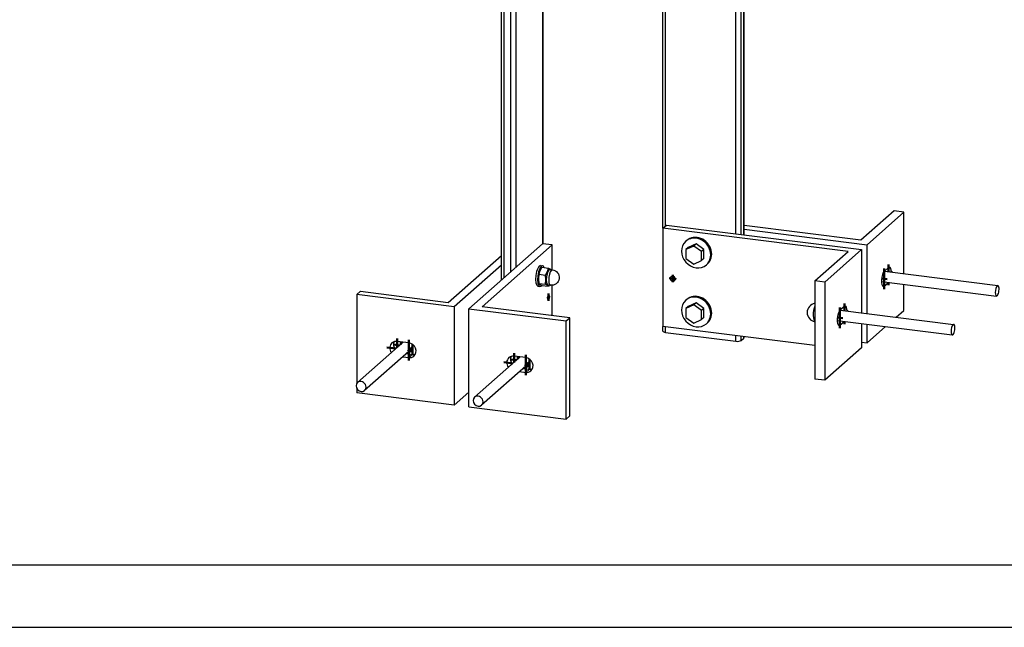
# Model space of a CAD drawing. Header units: millimetres. Extents: x 4464 to 5058, y 2900 to 3320.
# Tile 46 of 110: x 4803 to 4834, y 2905 to 2925. Entities that reach past the tile are written whole.
import ezdxf

# ---------------------------------------------------------------- set-up
doc = ezdxf.new("R2010")
doc.units = ezdxf.units.MM
doc.linetypes.add('STRICHPUNKT2', pattern=[18.5, 10, -4, 0.5, -4])
doc.layers.get('0').update_dxf_attribs({"linetype": 'CONTINUOUS'})
doc.layers.add('LE_ALL', color=7, linetype='CONTINUOUS', lineweight=50)
doc.layers.add('LE_GREEN', color=3, linetype='CONTINUOUS')
doc.layers.add('LE_RED', color=1, linetype='CONTINUOUS')

# ---------------------------------------------------------------- blocks, each defined once
blk = doc.blocks.new('DINA2_00002', base_point=(4470.986, 2907.141))
blk.add_line((4468.986, 2905.141), (5052.986, 2905.141))
blk.add_lwpolyline([(4470.986, 2907.141), (5050.986, 2907.141), (5050.986, 3313.141)])
blk = doc.blocks.new('_ZBL0080_00001')
blk.add_blockref('DINA2_00002', (4470.986, 2907.141))
blk = doc.blocks.new('BALUSTER PROFIEL 80X15 R4_04485', base_point=(4825.651, 2926.76))
for p, q in [((4825.45, 2917.73), (4825.45, 2932.642)), ((4825.704, 2932.867), (4825.622, 2932.794)), ((4825.622, 2917.708), (4825.622, 2932.794)), ((4825.704, 2917.698), (4825.704, 2932.867)), ((4825.713, 2917.697), (4825.713, 2932.874)), ((4823.205, 2930.137), (4823.119, 2929.964)), ((4823.205, 2926.28), (4823.205, 2930.137)), ((4823.119, 2926.204), (4823.119, 2929.964)), ((4823.119, 2917.906), (4823.119, 2925.226)), ((4823.205, 2917.982), (4823.205, 2925.302)), ((4823.119, 2914.613), (4823.119, 2914.762)), ((4823.205, 2914.572), (4823.205, 2914.751)), ((4823.205, 2914.572), (4825.45, 2914.289)), ((4825.45, 2914.289), (4825.45, 2914.469)), ((4825.622, 2914.315), (4825.622, 2914.447)), ((4825.622, 2914.315), (4825.704, 2914.387)), ((4825.704, 2914.387), (4825.704, 2914.437)), ((4825.713, 2914.403), (4825.713, 2914.436))]:
    blk.add_line(p, q)
blk.add_lwpolyline([(4824.52, 2932.38), (4823.205, 2930.137)])
for centre, major_axis, ratio, start_param, end_param in [((4824.483, 2926.919), (0.353, -0.4), 0.881917, 3.141593, 6.283185), ((4824.66, 2927.074), (0.353, -0.4), 0.881917, 3.394849, 6.029929), ((4824.483, 2926.919), (0.353, -0.4), 0.881917, 6.283185, 9.424778), ((4823.252, 2914.613), (0.133, 0), 0.333333, 3.141593, 4.351022), ((4825.58, 2914.403), (0.133, 0), 0.333333, 5.921818, 6.283185), ((4825.497, 2914.33), (0.133, 0), 0.333333, 4.351022, 5.921818)]:
    blk.add_ellipse(centre, major_axis=major_axis, ratio=ratio, start_param=start_param, end_param=end_param)
at = {"layer": 'LE_RED'}
for start_param, end_param in [(3.141593, 3.765982), (1.932163, 3.141593), (5.336778, 6.283185), (0, 1.932163)]:
    blk.add_ellipse((4825.663, 2926.859), major_axis=(-0.0125, -0.0992), ratio=0.333333, start_param=start_param, end_param=end_param, dxfattribs=at)
blk = doc.blocks.new('_04487', base_point=(4824.448, 2926.887))
at = {"layer": 'LE_ALL', "color": 1, "linetype": 'STRICHPUNKT2'}
for p, q in [((4824.483, 2926.919), (4824.483, 2927.516)), ((4824.66, 2927.074), (4824.66, 2927.367)), ((4824.483, 2926.919), (4823.891, 2926.993)), ((4824.66, 2927.074), (4824.161, 2927.137)), ((4824.448, 2926.887), (4824.696, 2927.106)), ((4824.66, 2927.074), (4824.95, 2927.038)), ((4824.66, 2927.074), (4824.66, 2926.572)), ((4825.663, 2926.859), (4825.663, 2927)), ((4824.483, 2926.919), (4825.076, 2926.844)), ((4824.483, 2926.919), (4824.483, 2926.321)), ((4825.663, 2926.859), (4825.61, 2926.812)), ((4825.71, 2926.853), (4825.646, 2926.861)), ((4825.663, 2926.859), (4825.716, 2926.906)), ((4825.663, 2926.859), (4825.663, 2926.718))]:
    blk.add_line(p, q, dxfattribs=at)
blk = doc.blocks.new('_04486')
blk.add_blockref('_04487', (4824.448, 2926.887))
blk = doc.blocks.new('DIN 13-M6_04489', base_point=(4825.653, 2926.776))
for start_param, end_param in [(3.141593, 6.283185), (6.283185, 9.424778)]:
    blk.add_ellipse((4825.663, 2926.859), major_axis=(-0.0104, -0.0827), ratio=0.333333, start_param=start_param, end_param=end_param)
at = {"layer": 'LE_RED'}
for start_param, end_param in [(3.141593, 3.765982), (1.932163, 3.141593), (5.336778, 6.283185), (0, 1.932163)]:
    blk.add_ellipse((4825.663, 2926.859), major_axis=(-0.0125, -0.0992), ratio=0.333333, start_param=start_param, end_param=end_param, dxfattribs=at)
blk = doc.blocks.new('DIN 13-M6_04488')
blk.add_blockref('DIN 13-M6_04489', (4825.653, 2926.776))
blk = doc.blocks.new('BALUSTER PROFIEL 80X15 R4_04484')
for name, p in [('BALUSTER PROFIEL 80X15 R4_04485', (4825.651, 2926.76)), ('_04486', (0, 0)), ('DIN 13-M6_04488', (0, 0))]:
    blk.add_blockref(name, p)
blk = doc.blocks.new('Hoeklijn 200x100x10_04492', base_point=(4830.197, 2916.056))
for p, q in [((4830.828, 2916.454), (4830.828, 2918.419)), ((4829.649, 2915.177), (4829.649, 2917.379)), ((4830.338, 2916.652), (4830.197, 2916.527)), ((4830.197, 2916.056), (4830.139, 2916.063)), ((4830.197, 2916.056), (4830.332, 2916.174)), ((4830.828, 2915.276), (4830.828, 2916.112)), ((4830.583, 2915.06), (4830.828, 2915.276)), ((4829.649, 2914.237), (4829.649, 2914.835)), ((4829.649, 2914.237), (4830.243, 2914.76)), ((4829.472, 2914.259), (4829.649, 2914.237))]:
    blk.add_line(p, q)
blk.add_lwpolyline([(4825.713, 2917.875), (4829.649, 2917.379), (4830.828, 2918.419), (4830.516, 2918.458), (4829.455, 2917.522), (4825.713, 2917.994)])
for centre, start_param, end_param in [((4830.338, 2916.416), 3.141593, 3.50296), ((4830.338, 2916.416), 1.979214, 3.141593), ((4830.197, 2916.291), 3.50296, 6.283185), ((4830.197, 2916.291), 0, 0.361367)]:
    blk.add_ellipse(centre, major_axis=(-0.031, -0.248), ratio=0.333333, start_param=start_param, end_param=end_param)
blk = doc.blocks.new('_04494', base_point=(4830.114, 2916.302))
at = {"layer": 'LE_ALL', "color": 1, "linetype": 'STRICHPUNKT2'}
for p, q in [((4830.197, 2915.961), (4830.197, 2916.621)), ((4830.338, 2916.516), (4830.338, 2916.746)), ((4830.114, 2916.302), (4830.291, 2916.279)), ((4830.438, 2916.503), (4830.462, 2916.525)), ((4830.338, 2916.086), (4830.338, 2916.173))]:
    blk.add_line(p, q, dxfattribs=at)
blk = doc.blocks.new('_04493')
blk.add_blockref('_04494', (4830.114, 2916.302))
blk = doc.blocks.new('Hoeklijn 200x100x10_04491')
for name, p in [('Hoeklijn 200x100x10_04492', (4830.197, 2916.056)), ('_04493', (0, 0))]:
    blk.add_blockref(name, p)
blk = doc.blocks.new('Hoeklijn 200x100x10_04496', base_point=(4828.924, 2915.404))
for p, q in [((4823.118, 2917.905), (4823.236, 2918.009)), ((4823.118, 2917.905), (4823.118, 2914.762)), ((4829.043, 2917.159), (4823.118, 2917.905)), ((4823.236, 2918.009), (4829.472, 2917.223)), ((4829.472, 2917.223), (4828.294, 2916.184)), ((4829.472, 2917.223), (4829.472, 2915.2)), ((4827.982, 2916.223), (4829.043, 2917.159)), ((4828.294, 2916.184), (4827.982, 2916.223)), ((4827.982, 2916.223), (4827.982, 2913.081)), ((4828.294, 2916.184), (4828.294, 2913.041)), ((4828.924, 2915.404), (4828.783, 2915.28)), ((4827.982, 2914.15), (4823.118, 2914.762)), ((4828.783, 2914.808), (4828.724, 2914.816)), ((4828.783, 2914.808), (4828.917, 2914.927)), ((4829.472, 2914.857), (4829.472, 2914.081))]:
    blk.add_line(p, q)
blk.add_lwpolyline([(4829.472, 2914.081), (4828.294, 2913.041), (4827.982, 2913.081)])
for centre, major_axis, ratio, start_param, end_param in [((4823.43, 2916.294), (0.0551, -0.0625), 0.881917, 3.141593, 6.283185), ((4823.43, 2916.294), (0.0551, -0.0625), 0.881917, 6.283185, 9.424778), ((4828.924, 2915.169), (-0.031, -0.248), 0.333333, 3.141593, 3.50296), ((4828.924, 2915.169), (-0.031, -0.248), 0.333333, 1.979214, 3.141593), ((4828.783, 2915.044), (-0.031, -0.248), 0.333333, 3.50296, 6.283185), ((4828.783, 2915.044), (-0.031, -0.248), 0.333333, 6.283185, 6.644552)]:
    blk.add_ellipse(centre, major_axis=major_axis, ratio=ratio, start_param=start_param, end_param=end_param)
blk = doc.blocks.new('_04498', base_point=(4828.7, 2915.054))
at = {"layer": 'LE_ALL', "color": 1, "linetype": 'STRICHPUNKT2'}
for p, q in [((4823.43, 2916.294), (4823.313, 2916.309)), ((4823.485, 2916.343), (4823.415, 2916.281)), ((4823.43, 2916.294), (4823.43, 2916.412)), ((4823.43, 2916.294), (4823.547, 2916.28)), ((4823.43, 2916.294), (4823.43, 2916.177)), ((4828.783, 2915.374), (4828.783, 2914.714)), ((4828.924, 2915.499), (4828.924, 2915.269)), ((4828.7, 2915.054), (4828.876, 2915.032)), ((4829.048, 2915.278), (4829.024, 2915.256)), ((4828.924, 2914.926), (4828.924, 2914.839))]:
    blk.add_line(p, q, dxfattribs=at)
blk = doc.blocks.new('_04497')
blk.add_blockref('_04498', (4828.7, 2915.054))
blk = doc.blocks.new('Hoeklijn 200x100x10_04495')
for name, p in [('Hoeklijn 200x100x10_04496', (4828.924, 2915.404)), ('_04497', (0, 0))]:
    blk.add_blockref(name, p)
blk = doc.blocks.new('Carrosseriering (ISO 7093)-M10_04507', base_point=(4824.511, 2916.738))
for p, q in [((4823.879, 2917.514), (4823.849, 2917.488)), ((4824.54, 2916.764), (4824.511, 2916.738))]:
    blk.add_line(p, q)
at = {"layer": 'LE_GREEN'}
for centre, start_param, end_param in [((4824.18, 2917.113), 3.141593, 6.283185), ((4824.18, 2917.113), 6.283185, 9.424778), ((4824.21, 2917.139), 0, 3.141593)]:
    blk.add_ellipse(centre, major_axis=(0.331, -0.375), ratio=0.881917, start_param=start_param, end_param=end_param, dxfattribs=at)
blk = doc.blocks.new('Carrosseriering (ISO 7093)-M10_04506')
blk.add_blockref('Carrosseriering (ISO 7093)-M10_04507', (4824.511, 2916.738))
blk = doc.blocks.new('Zeskant tapbout-M10x50 (DIN 933)_04509', base_point=(4823.931, 2917.29))
for p, q in [((4824.105, 2917.337), (4823.855, 2917.223)), ((4823.931, 2917.29), (4823.855, 2917.223)), ((4823.855, 2917.223), (4823.855, 2916.933)), ((4824.18, 2917.403), (4823.931, 2917.29)), ((4824.18, 2917.403), (4824.105, 2917.337)), ((4824.354, 2917.16), (4824.105, 2917.337)), ((4824.43, 2917.227), (4824.18, 2917.403)), ((4824.43, 2917.227), (4824.354, 2917.16)), ((4824.43, 2916.936), (4824.43, 2917.227)), ((4823.855, 2916.933), (4824.105, 2916.756)), ((4824.105, 2916.756), (4824.354, 2916.87)), ((4824.354, 2916.87), (4824.354, 2917.16)), ((4824.43, 2916.936), (4824.354, 2916.87))]:
    blk.add_line(p, q)
blk = doc.blocks.new('Zeskant tapbout-M10x50 (DIN 933)_04508')
blk.add_blockref('Zeskant tapbout-M10x50 (DIN 933)_04509', (4823.931, 2917.29))
blk = doc.blocks.new('Montage hoeklijn aan baluster_04504')
for name in ['Carrosseriering (ISO 7093)-M10_04506', 'Zeskant tapbout-M10x50 (DIN 933)_04508']:
    blk.add_blockref(name, (0, 0))
blk = doc.blocks.new('Carrosseriering (ISO 7093)-M10_04513', base_point=(4824.511, 2914.852))
for p, q in [((4823.879, 2915.628), (4823.849, 2915.602)), ((4824.54, 2914.878), (4824.511, 2914.852))]:
    blk.add_line(p, q)
at = {"layer": 'LE_GREEN'}
for centre, start_param, end_param in [((4824.18, 2915.227), 3.141593, 6.283185), ((4824.18, 2915.227), 0, 3.141593), ((4824.21, 2915.253), 0, 3.141593)]:
    blk.add_ellipse(centre, major_axis=(0.331, -0.375), ratio=0.881917, start_param=start_param, end_param=end_param, dxfattribs=at)
blk = doc.blocks.new('Carrosseriering (ISO 7093)-M10_04512')
blk.add_blockref('Carrosseriering (ISO 7093)-M10_04513', (4824.511, 2914.852))
blk = doc.blocks.new('Zeskant tapbout-M10x50 (DIN 933)_04515', base_point=(4823.931, 2915.404))
for p, q in [((4824.105, 2915.451), (4823.855, 2915.338)), ((4823.931, 2915.404), (4823.855, 2915.338)), ((4823.855, 2915.338), (4823.855, 2915.047)), ((4824.18, 2915.518), (4823.931, 2915.404)), ((4824.18, 2915.518), (4824.105, 2915.451)), ((4824.354, 2915.275), (4824.105, 2915.451)), ((4824.43, 2915.341), (4824.18, 2915.518)), ((4824.43, 2915.341), (4824.354, 2915.275)), ((4824.43, 2915.051), (4824.43, 2915.341)), ((4823.855, 2915.047), (4824.105, 2914.871)), ((4824.105, 2914.871), (4824.354, 2914.984)), ((4824.354, 2914.984), (4824.354, 2915.275)), ((4824.43, 2915.051), (4824.354, 2914.984))]:
    blk.add_line(p, q)
blk = doc.blocks.new('Zeskant tapbout-M10x50 (DIN 933)_04514')
blk.add_blockref('Zeskant tapbout-M10x50 (DIN 933)_04515', (4823.931, 2915.404))
blk = doc.blocks.new('Montage hoeklijn aan baluster_04510')
for name in ['Carrosseriering (ISO 7093)-M10_04512', 'Zeskant tapbout-M10x50 (DIN 933)_04514']:
    blk.add_blockref(name, (0, 0))
blk = doc.blocks.new('Hoge dopmoer (DIN 1587)-M12_04519', base_point=(4827.982, 2914.917))
blk.add_arc((4828.033, 2915.21), 0.3, 99.8946, -99.8946)
blk.add_ellipse((4828.033, 2915.21), major_axis=(-0.037, -0.298), ratio=0.333333, start_param=4.010499, end_param=6.137013)
blk = doc.blocks.new('Hoge dopmoer (DIN 1587)-M12_04518')
blk.add_blockref('Hoge dopmoer (DIN 1587)-M12_04519', (4827.982, 2914.917))
blk = doc.blocks.new('Draadstang-M12x140_04521', base_point=(4832.377, 2914.491))
for p, q in [((4828.79, 2915.286), (4832.42, 2914.828)), ((4828.695, 2914.955), (4832.377, 2914.491))]:
    blk.add_line(p, q)
for start_param, end_param in [(3.141593, 6.283185), (0, 3.141593)]:
    blk.add_ellipse((4832.399, 2914.66), major_axis=(-0.021, -0.169), ratio=0.333333, start_param=start_param, end_param=end_param)
blk = doc.blocks.new('Draadstang-M12x140_04520')
blk.add_blockref('Draadstang-M12x140_04521', (4832.377, 2914.491))
blk = doc.blocks.new('Montage baluster_04516')
for name in ['Hoge dopmoer (DIN 1587)-M12_04518', 'Draadstang-M12x140_04520']:
    blk.add_blockref(name, (0, 0))
blk = doc.blocks.new('Draadstang-M12x140_04525', base_point=(4833.792, 2915.738))
for p, q in [((4830.204, 2916.533), (4833.834, 2916.076)), ((4830.109, 2916.202), (4833.792, 2915.738))]:
    blk.add_line(p, q)
for start_param, end_param in [(3.141593, 6.283185), (6.283185, 9.424778)]:
    blk.add_ellipse((4833.813, 2915.907), major_axis=(-0.021, -0.169), ratio=0.333333, start_param=start_param, end_param=end_param)
blk = doc.blocks.new('Draadstang-M12x140_04524')
blk.add_blockref('Draadstang-M12x140_04525', (4833.792, 2915.738))
blk = doc.blocks.new('Montage baluster_04522')
blk.add_blockref('Draadstang-M12x140_04524', (0, 0))
blk = doc.blocks.new('Stelschroef (DIN 913 - ISO 4026)-M6x20_04528', base_point=(4825.643, 2926.841))
for p, q in [((4825.647, 2926.824), (4825.673, 2926.821)), ((4825.65, 2926.881), (4825.683, 2926.877))]:
    blk.add_line(p, q)
blk.add_lwpolyline([(4825.643, 2926.841), (4825.653, 2926.803), (4825.673, 2926.821), (4825.683, 2926.877), (4825.673, 2926.915), (4825.653, 2926.897)], close=True)
at = {"layer": 'LE_RED'}
for start_param, end_param in [(3.141593, 3.765982), (1.932163, 3.141593), (5.336778, 6.283185), (6.283185, 8.215349)]:
    blk.add_ellipse((4825.663, 2926.859), major_axis=(-0.0104, -0.0827), ratio=0.333333, start_param=start_param, end_param=end_param, dxfattribs=at)
blk = doc.blocks.new('GEWINDE_04530', base_point=(4825.673, 2926.942))
at = {"layer": 'LE_RED'}
for start_param, end_param in [(3.141593, 3.765982), (2.780226, 3.141593), (5.336778, 6.283185), (0, 0.361367), (0.361367, 1.932163), (1.932163, 2.780226)]:
    blk.add_ellipse((4825.663, 2926.859), major_axis=(-0.0104, -0.0827), ratio=0.333333, start_param=start_param, end_param=end_param, dxfattribs=at)
blk = doc.blocks.new('GEWINDE_04529')
blk.add_blockref('GEWINDE_04530', (4825.673, 2926.942))
blk = doc.blocks.new('Stelschroef (DIN 913 - ISO 4026)-M6x20_04527')
for name, p in [('Stelschroef (DIN 913 - ISO 4026)-M6x20_04528', (4825.643, 2926.841)), ('GEWINDE_04529', (0, 0))]:
    blk.add_blockref(name, p)
blk = doc.blocks.new('Montage sierregel_04526')
blk.add_blockref('Stelschroef (DIN 913 - ISO 4026)-M6x20_04527', (0, 0))
blk = doc.blocks.new('Verzonken kopbout (DIN 7991_ISO 10642)-M6x20_04533', base_point=(4825.509, 2932.993))
for p, q in [((4825.26, 2932.99), (4825.26, 2933.013)), ((4825.412, 2932.998), (4825.412, 2933.033)), ((4825.488, 2932.992), (4825.488, 2933.037)), ((4825.66, 2932.99), (4825.66, 2933.013))]:
    blk.add_line(p, q)
blk.add_lwpolyline([(4825.509, 2932.993), (4825.536, 2933.017), (4825.488, 2933.037), (4825.412, 2933.033), (4825.384, 2933.009), (4825.433, 2932.989)], close=True)
for centre, start_param, end_param in [((4825.46, 2933.013), 0, 3.141593), ((4825.46, 2933.013), 3.141593, 6.283185), ((4825.46, 2932.99), 3.141593, 3.422522), ((4825.46, 2932.99), 5.921818, 6.283185)]:
    blk.add_ellipse(centre, major_axis=(0.2, 0), ratio=0.333333, start_param=start_param, end_param=end_param)
blk = doc.blocks.new('Verzonken kopbout (DIN 7991_ISO 10642)-M6x20_04532')
blk.add_blockref('Verzonken kopbout (DIN 7991_ISO 10642)-M6x20_04533', (4825.509, 2932.993))
blk = doc.blocks.new('Verzonken kopbout (DIN 7991_ISO 10642)-M6x20_04535', base_point=(4825.148, 2933.052))
for p, q in [((4825.037, 2933.066), (4825.037, 2933.08)), ((4825.113, 2933.056), (4825.113, 2933.084)), ((4825.286, 2933.046), (4825.286, 2933.06))]:
    blk.add_line(p, q)
blk.add_lwpolyline([(4825.148, 2933.052), (4825.162, 2933.064), (4825.113, 2933.084), (4825.037, 2933.08), (4825.024, 2933.068)])
for centre, start_param, end_param in [((4825.086, 2933.06), 0, 2.782078), ((4825.086, 2933.06), 5.384903, 6.283185), ((4825.086, 2933.037), 5.672512, 5.769275)]:
    blk.add_ellipse(centre, major_axis=(0.2, 0), ratio=0.333333, start_param=start_param, end_param=end_param)
blk = doc.blocks.new('Verzonken kopbout (DIN 7991_ISO 10642)-M6x20_04534')
blk.add_blockref('Verzonken kopbout (DIN 7991_ISO 10642)-M6x20_04535', (4825.148, 2933.052))
blk = doc.blocks.new('Montage strip op baluster_04531')
for name in ['Verzonken kopbout (DIN 7991_ISO 10642)-M6x20_04534', 'Verzonken kopbout (DIN 7991_ISO 10642)-M6x20_04532']:
    blk.add_blockref(name, (0, 0))
blk = doc.blocks.new('1011-2 Moerblok M8 SMALL_04538', base_point=(4825.552, 2933.667))
for p, q in [((4825.336, 2933.563), (4825.741, 2933.512)), ((4825.336, 2933.374), (4825.336, 2933.563)), ((4825.741, 2933.323), (4825.741, 2933.512))]:
    blk.add_line(p, q)
for points in [[(4825.741, 2933.512), (4826.036, 2933.772), (4825.63, 2933.823), (4825.336, 2933.563)], [(4825.336, 2933.374), (4825.741, 2933.323), (4826.036, 2933.583), (4826.036, 2933.772)]]:
    blk.add_lwpolyline(points)
at = {"layer": 'LE_RED'}
blk.add_ellipse((4825.686, 2933.667), major_axis=(0.133, 0), ratio=0.333333, start_param=3.141593, end_param=5.658796, dxfattribs=at)
blk = doc.blocks.new('DIN 13-M8_04540', base_point=(4825.552, 2933.667))
at = {"layer": 'LE_RED'}
blk.add_ellipse((4825.686, 2933.667), major_axis=(0.133, 0), ratio=0.333333, start_param=3.141593, end_param=5.658796, dxfattribs=at)
blk = doc.blocks.new('DIN 13-M8_04539')
blk.add_blockref('DIN 13-M8_04540', (4825.552, 2933.667))
blk = doc.blocks.new('_04542', base_point=(4825.686, 2933.73))
at = {"layer": 'LE_ALL', "color": 1, "linetype": 'STRICHPUNKT2'}
for p, q in [((4825.554, 2933.684), (4825.499, 2933.691)), ((4825.686, 2933.73), (4825.686, 2933.696))]:
    blk.add_line(p, q, dxfattribs=at)
blk = doc.blocks.new('_04541')
blk.add_blockref('_04542', (4825.686, 2933.73))
blk = doc.blocks.new('1011-2 Moerblok M8 SMALL_04537')
for name, p in [('1011-2 Moerblok M8 SMALL_04538', (4825.552, 2933.667)), ('_04541', (0, 0)), ('DIN 13-M8_04539', (0, 0))]:
    blk.add_blockref(name, p)
blk = doc.blocks.new('Zeskant tapbout-M8x16 (DIN 933)_04544', base_point=(4825.862, 2932.984))
for p, q in [((4825.862, 2932.984), (4825.823, 2932.97)), ((4825.92, 2933.015), (4825.862, 2932.984)), ((4825.92, 2933.057), (4825.92, 2933.015))]:
    blk.add_line(p, q)
for centre, major_axis, start_param, end_param in [((4825.686, 2933.696), (0.113, 0), 6.283185, 9.424778), ((4825.686, 2933.696), (0.113, 0), 3.141593, 6.283185), ((4825.686, 2933.026), (0.217, 0), 5.398219, 5.624127)]:
    blk.add_ellipse(centre, major_axis=major_axis, ratio=0.333333, start_param=start_param, end_param=end_param)
blk = doc.blocks.new('GEWINDE_04546', base_point=(4825.819, 2933.677))
for p, q in [((4825.561, 2933.692), (4825.58, 2933.709)), ((4825.811, 2933.692), (4825.792, 2933.709)), ((4825.819, 2933.35), (4825.819, 2933.392))]:
    blk.add_line(p, q)
for start_param, end_param in [(2.780226, 3.141593), (3.141593, 6.283185), (6.283185, 6.644552)]:
    blk.add_ellipse((4825.686, 2933.677), major_axis=(0.133, 0), ratio=0.333333, start_param=start_param, end_param=end_param)
at = {"layer": 'LE_RED'}
for p, q in [((4825.572, 2933.667), (4825.572, 2933.696)), ((4825.799, 2933.667), (4825.799, 2933.696)), ((4825.799, 2933.345), (4825.799, 2933.374))]:
    blk.add_line(p, q, dxfattribs=at)
for start_param, end_param in [(2.780226, 3.141593), (3.141593, 5.658796), (0.946407, 2.780226)]:
    blk.add_ellipse((4825.686, 2933.696), major_axis=(0.113, 0), ratio=0.333333, start_param=start_param, end_param=end_param, dxfattribs=at)
blk = doc.blocks.new('GEWINDE_04545')
blk.add_blockref('GEWINDE_04546', (4825.819, 2933.677))
blk = doc.blocks.new('Zeskant tapbout-M8x16 (DIN 933)_04543')
for name, p in [('GEWINDE_04545', (0, 0)), ('Zeskant tapbout-M8x16 (DIN 933)_04544', (4825.862, 2932.984))]:
    blk.add_blockref(name, p)
blk = doc.blocks.new('Montage handregel_04536')
for name in ['1011-2 Moerblok M8 SMALL_04537', 'Zeskant tapbout-M8x16 (DIN 933)_04543']:
    blk.add_blockref(name, (0, 0))
blk = doc.blocks.new('1011-2 Moerblok M8 SMALL_04549', base_point=(4824.728, 2932.94))
for p, q in [((4824.511, 2932.835), (4824.916, 2932.784)), ((4824.511, 2932.647), (4824.511, 2932.835)), ((4824.916, 2932.596), (4824.916, 2932.784))]:
    blk.add_line(p, q)
for points in [[(4824.916, 2932.784), (4825.211, 2933.044), (4824.805, 2933.095), (4824.511, 2932.835)], [(4824.511, 2932.647), (4824.916, 2932.596), (4825.211, 2932.856), (4825.211, 2933.044)]]:
    blk.add_lwpolyline(points)
at = {"layer": 'LE_RED'}
blk.add_ellipse((4824.861, 2932.94), major_axis=(0.133, 0), ratio=0.333333, start_param=3.141593, end_param=5.658796, dxfattribs=at)
blk = doc.blocks.new('DIN 13-M8_04551', base_point=(4824.728, 2932.94))
at = {"layer": 'LE_RED'}
blk.add_ellipse((4824.861, 2932.94), major_axis=(0.133, 0), ratio=0.333333, start_param=3.141593, end_param=5.658796, dxfattribs=at)
blk = doc.blocks.new('DIN 13-M8_04550')
blk.add_blockref('DIN 13-M8_04551', (4824.728, 2932.94))
blk = doc.blocks.new('_04553', base_point=(4824.861, 2933.003))
at = {"layer": 'LE_ALL', "color": 1, "linetype": 'STRICHPUNKT2'}
for p, q in [((4824.729, 2932.956), (4824.674, 2932.963)), ((4824.861, 2933.003), (4824.861, 2932.968))]:
    blk.add_line(p, q, dxfattribs=at)
blk = doc.blocks.new('_04552')
blk.add_blockref('_04553', (4824.861, 2933.003))
blk = doc.blocks.new('1011-2 Moerblok M8 SMALL_04548')
for name, p in [('1011-2 Moerblok M8 SMALL_04549', (4824.728, 2932.94)), ('_04552', (0, 0)), ('DIN 13-M8_04550', (0, 0))]:
    blk.add_blockref(name, p)
blk = doc.blocks.new('Zeskant tapbout-M8x16 (DIN 933)_04555', base_point=(4824.901, 2932.332))
for p, q in [((4824.627, 2932.367), (4824.627, 2932.346)), ((4824.901, 2932.332), (4824.901, 2932.235)), ((4825.095, 2932.329), (4825.095, 2932.287)), ((4824.998, 2932.243), (4824.901, 2932.235)), ((4825.037, 2932.256), (4824.998, 2932.243)), ((4825.095, 2932.287), (4825.037, 2932.256))]:
    blk.add_line(p, q)
for points in [[(4824.666, 2932.265), (4824.647, 2932.287), (4824.627, 2932.346)], [(4824.667, 2932.362), (4824.666, 2932.265), (4824.69, 2932.254)], [(4824.901, 2932.235), (4824.784, 2932.231), (4824.667, 2932.264)]]:
    blk.add_lwpolyline(points)
for centre, major_axis, start_param, end_param in [((4824.861, 2932.968), (0.113, 0), 6.283185, 9.424778), ((4824.861, 2932.968), (0.113, 0), 3.141593, 6.283185), ((4824.861, 2932.299), (0.217, 0), 3.800651, 4.351022), ((4824.861, 2932.299), (0.217, 0), 4.351022, 5.398219), ((4824.861, 2932.299), (0.217, 0), 5.398219, 5.624127)]:
    blk.add_ellipse(centre, major_axis=major_axis, ratio=0.333333, start_param=start_param, end_param=end_param)
blk = doc.blocks.new('GEWINDE_04557', base_point=(4824.994, 2932.949))
for p, q in [((4824.736, 2932.965), (4824.755, 2932.981)), ((4824.986, 2932.965), (4824.967, 2932.981)), ((4824.994, 2932.623), (4824.994, 2932.665))]:
    blk.add_line(p, q)
for start_param, end_param in [(2.780226, 3.141593), (3.141593, 6.283185), (6.283185, 6.644552)]:
    blk.add_ellipse((4824.861, 2932.949), major_axis=(0.133, 0), ratio=0.333333, start_param=start_param, end_param=end_param)
at = {"layer": 'LE_RED'}
for p, q in [((4824.748, 2932.94), (4824.748, 2932.968)), ((4824.974, 2932.94), (4824.974, 2932.968)), ((4824.974, 2932.618), (4824.974, 2932.647))]:
    blk.add_line(p, q, dxfattribs=at)
for start_param, end_param in [(2.780226, 3.141593), (3.141593, 5.658796), (0.946407, 2.780226)]:
    blk.add_ellipse((4824.861, 2932.968), major_axis=(0.113, 0), ratio=0.333333, start_param=start_param, end_param=end_param, dxfattribs=at)
blk = doc.blocks.new('GEWINDE_04556')
blk.add_blockref('GEWINDE_04557', (4824.994, 2932.949))
blk = doc.blocks.new('Zeskant tapbout-M8x16 (DIN 933)_04554')
for name, p in [('Zeskant tapbout-M8x16 (DIN 933)_04555', (4824.901, 2932.332)), ('GEWINDE_04556', (0, 0))]:
    blk.add_blockref(name, p)
blk = doc.blocks.new('Montage handregel_04547')
for name in ['1011-2 Moerblok M8 SMALL_04548', 'Zeskant tapbout-M8x16 (DIN 933)_04554']:
    blk.add_blockref(name, (0, 0))
blk = doc.blocks.new('Montage_04503')
for name in ['Montage handregel_04536', 'Montage handregel_04547', 'Montage strip op baluster_04531', 'Montage sierregel_04526', 'Montage hoeklijn aan baluster_04504', 'Montage baluster_04522', 'Montage hoeklijn aan baluster_04510', 'Montage baluster_04516']:
    blk.add_blockref(name, (0, 0))
blk = doc.blocks.new('Tussen baluster (doorgaande sierregel)_04483')
for name in ['Montage_04503', 'BALUSTER PROFIEL 80X15 R4_04484', 'Hoeklijn 200x100x10_04491', 'Hoeklijn 200x100x10_04495']:
    blk.add_blockref(name, (0, 0))
blk = doc.blocks.new('BALUSTER PROFIEL 80X15 R4_04635', base_point=(4818.857, 2926.591))
for p, q in [((4817.949, 2916.253), (4817.949, 2931.723)), ((4818.035, 2916.329), (4818.035, 2931.713)), ((4818.253, 2931.685), (4818.035, 2931.713)), ((4818.253, 2916.522), (4818.253, 2931.685)), ((4818.425, 2916.673), (4818.425, 2931.663)), ((4819.274, 2929.545), (4818.75, 2931.622)), ((4819.274, 2917.41), (4819.274, 2929.545))]:
    blk.add_line(p, q)
blk.add_lwpolyline([(4819.282, 2917.408), (4819.282, 2929.48)])
for centre, major_axis, ratio, start_param, end_param in [((4819.149, 2929.561), (0.087, -0.181), 0.559575, 0.864613, 1.22598), ((4818.79, 2926.062), (-0.067, -0.529), 0.333333, 3.141593, 6.283185), ((4818.79, 2926.062), (-0.067, -0.529), 0.333333, 0, 3.141593)]:
    blk.add_ellipse(centre, major_axis=major_axis, ratio=ratio, start_param=start_param, end_param=end_param)
at = {"layer": 'LE_RED'}
for start_param, end_param in [(3.141593, 6.283185), (2.093172, 3.141593), (0, 0.522376)]:
    blk.add_ellipse((4818.144, 2925.728), major_axis=(0.0661, -0.075), ratio=0.881917, start_param=start_param, end_param=end_param, dxfattribs=at)
blk = doc.blocks.new('_04637', base_point=(4818.614, 2926.084))
at = {"layer": 'LE_ALL', "color": 1, "linetype": 'STRICHPUNKT2'}
for p, q in [((4818.79, 2926.062), (4818.79, 2926.659)), ((4818.79, 2926.062), (4818.566, 2925.864)), ((4818.614, 2926.084), (4818.884, 2926.05)), ((4818.79, 2926.062), (4819.014, 2926.259)), ((4818.79, 2926.062), (4818.79, 2925.465)), ((4818.144, 2925.728), (4818.004, 2925.745)), ((4818.126, 2925.712), (4818.178, 2925.758)), ((4818.144, 2925.728), (4818.144, 2925.869)), ((4818.144, 2925.728), (4818.144, 2925.586)), ((4818.144, 2925.728), (4818.284, 2925.71))]:
    blk.add_line(p, q, dxfattribs=at)
blk = doc.blocks.new('_04636')
blk.add_blockref('_04637', (4818.614, 2926.084))
blk = doc.blocks.new('DIN 13-M6_04639', base_point=(4818.199, 2925.665))
for start_param, end_param in [(3.141593, 6.283185), (0, 3.141593)]:
    blk.add_ellipse((4818.144, 2925.728), major_axis=(0.0551, -0.0625), ratio=0.881917, start_param=start_param, end_param=end_param)
at = {"layer": 'LE_RED'}
for start_param, end_param in [(3.141593, 6.283185), (2.093172, 3.141593), (0, 0.522376)]:
    blk.add_ellipse((4818.144, 2925.728), major_axis=(0.0661, -0.075), ratio=0.881917, start_param=start_param, end_param=end_param, dxfattribs=at)
blk = doc.blocks.new('DIN 13-M6_04638')
blk.add_blockref('DIN 13-M6_04639', (4818.199, 2925.665))
blk = doc.blocks.new('BALUSTER PROFIEL 80X15 R4_04634')
for name, p in [('BALUSTER PROFIEL 80X15 R4_04635', (4818.857, 2926.591)), ('_04636', (0, 0)), ('DIN 13-M6_04638', (0, 0))]:
    blk.add_blockref(name, p)
blk = doc.blocks.new('Hoeklijn 200x100x10_04642', base_point=(4818.533, 2913.32))
for p, q in [((4819.262, 2917.411), (4816.905, 2915.332)), ((4817.334, 2915.397), (4819.574, 2917.372)), ((4819.574, 2917.372), (4819.262, 2917.411)), ((4819.574, 2916.579), (4819.574, 2917.372)), ((4819.574, 2915.115), (4819.574, 2916.081)), ((4816.905, 2915.332), (4820.023, 2914.939)), ((4816.905, 2912.19), (4816.905, 2915.332)), ((4820.141, 2915.043), (4817.334, 2915.397)), ((4820.023, 2914.939), (4820.141, 2915.043)), ((4818.729, 2913.767), (4818.355, 2913.814)), ((4818.651, 2913.424), (4818.847, 2913.399)), ((4818.729, 2913.295), (4818.847, 2913.399)), ((4818.533, 2913.32), (4818.729, 2913.295))]:
    blk.add_line(p, q)
for points in [[(4820.023, 2911.797), (4820.141, 2911.901), (4820.141, 2915.043)], [(4816.905, 2912.19), (4820.023, 2911.797), (4820.023, 2914.939)]]:
    blk.add_lwpolyline(points)
for centre, major_axis, ratio, start_param, end_param in [((4819.456, 2915.696), (-0.0104, -0.0827), 0.333333, 3.141593, 6.283185), ((4819.456, 2915.696), (-0.0104, -0.0827), 0.333333, 0, 3.141593), ((4818.355, 2913.578), (0.165, -0.188), 0.881917, 3.141593, 4.597824), ((4818.355, 2913.578), (0.165, -0.188), 0.881917, 2.356194, 3.141593), ((4818.473, 2913.682), (0.165, -0.188), 0.881917, 3.505949, 4.597824), ((4818.729, 2913.531), (0.165, -0.188), 0.881917, 0, 2.356194), ((4818.847, 2913.635), (0.165, -0.188), 0.881917, 5.497787, 5.918829), ((4818.729, 2913.531), (0.165, -0.188), 0.881917, 5.497787, 6.283185)]:
    blk.add_ellipse(centre, major_axis=major_axis, ratio=ratio, start_param=start_param, end_param=end_param)
blk = doc.blocks.new('_04644', base_point=(4818.862, 2913.648))
at = {"layer": 'LE_ALL', "color": 1, "linetype": 'STRICHPUNKT2'}
for p, q in [((4819.456, 2915.696), (4819.412, 2915.657)), ((4819.428, 2915.7), (4819.495, 2915.692)), ((4819.456, 2915.696), (4819.456, 2915.814)), ((4819.456, 2915.696), (4819.5, 2915.735)), ((4819.456, 2915.696), (4819.456, 2915.579)), ((4818.239, 2913.712), (4818.435, 2913.687)), ((4818.355, 2913.616), (4818.355, 2913.908)), ((4818.473, 2913.72), (4818.473, 2913.799)), ((4818.729, 2913.201), (4818.729, 2913.861)), ((4818.847, 2913.399), (4818.847, 2913.72)), ((4818.027, 2913.62), (4818.317, 2913.583)), ((4818.862, 2913.648), (4818.694, 2913.5))]:
    blk.add_line(p, q, dxfattribs=at)
blk = doc.blocks.new('_04643')
blk.add_blockref('_04644', (4818.862, 2913.648))
blk = doc.blocks.new('Hoeklijn 200x100x10_04641')
for name, p in [('Hoeklijn 200x100x10_04642', (4818.533, 2913.32)), ('_04643', (0, 0))]:
    blk.add_blockref(name, p)
blk = doc.blocks.new('Hoeklijn 200x100x10_04646', base_point=(4814.987, 2914.238))
for p, q in [((4816.243, 2915.534), (4817.949, 2917.039)), ((4813.319, 2915.784), (4813.437, 2915.888)), ((4816.437, 2915.391), (4813.319, 2915.784)), ((4813.319, 2915.784), (4813.319, 2912.936)), ((4813.437, 2915.888), (4816.243, 2915.534)), ((4814.987, 2914.238), (4814.613, 2914.285)), ((4814.791, 2913.792), (4814.987, 2913.767)), ((4814.909, 2913.895), (4815.105, 2913.871)), ((4815.105, 2913.871), (4814.987, 2913.767)), ((4813.319, 2912.788), (4813.319, 2912.641)), ((4816.437, 2912.249), (4813.319, 2912.641)), ((4816.905, 2912.661), (4816.437, 2912.249))]:
    blk.add_line(p, q)
blk.add_lwpolyline([(4817.949, 2916.724), (4816.437, 2915.391), (4816.437, 2912.249)])
for centre, start_param, end_param in [((4814.613, 2914.05), 3.141593, 4.597824), ((4814.613, 2914.05), 2.356194, 3.141593), ((4814.731, 2914.154), 3.505949, 4.597824), ((4814.987, 2914.003), 6.283185, 8.63938), ((4814.987, 2914.003), 5.497787, 6.283185), ((4815.105, 2914.106), 5.497787, 5.918829)]:
    blk.add_ellipse(centre, major_axis=(0.165, -0.188), ratio=0.881917, start_param=start_param, end_param=end_param)
blk = doc.blocks.new('_04648', base_point=(4815.12, 2914.12))
at = {"layer": 'LE_ALL', "color": 1, "linetype": 'STRICHPUNKT2'}
for p, q in [((4814.613, 2914.38), (4814.613, 2914.088)), ((4814.575, 2914.054), (4814.286, 2914.091)), ((4814.693, 2914.158), (4814.497, 2914.183)), ((4814.731, 2914.271), (4814.731, 2914.192)), ((4815.12, 2914.12), (4814.952, 2913.971)), ((4814.987, 2914.333), (4814.987, 2913.673)), ((4815.105, 2914.191), (4815.105, 2913.871))]:
    blk.add_line(p, q, dxfattribs=at)
blk = doc.blocks.new('_04647')
blk.add_blockref('_04648', (4815.12, 2914.12))
blk = doc.blocks.new('Hoeklijn 200x100x10_04645')
for name, p in [('Hoeklijn 200x100x10_04646', (4814.987, 2914.238)), ('_04647', (0, 0))]:
    blk.add_blockref(name, p)
blk = doc.blocks.new('Sluitring (DIN 125)-M10_04657', base_point=(4819.265, 2916.702))
for p, q in [((4819.203, 2916.71), (4819.265, 2916.702)), ((4819.119, 2916.049), (4819.182, 2916.041))]:
    blk.add_line(p, q)
at = {"layer": 'LE_GREEN'}
for centre, start_param, end_param in [((4819.161, 2916.379), 3.141593, 6.283185), ((4819.224, 2916.372), 3.141593, 6.283185), ((4819.224, 2916.372), 2.614153, 3.141593), ((4819.224, 2916.372), 0, 0.527439)]:
    blk.add_ellipse(centre, major_axis=(-0.042, -0.331), ratio=0.333333, start_param=start_param, end_param=end_param, dxfattribs=at)
blk = doc.blocks.new('Sluitring (DIN 125)-M10_04656')
blk.add_blockref('Sluitring (DIN 125)-M10_04657', (4819.265, 2916.702))
blk = doc.blocks.new('Hoge dopmoer (DIN 1587)-M10_04659', base_point=(4819.479, 2916.087))
for p, q in [((4819.238, 2916.66), (4819.458, 2916.632)), ((4819.442, 2916.092), (4819.52, 2916.082))]:
    blk.add_line(p, q)
for points in [[(4819.238, 2916.66), (4819.181, 2916.547), (4819.144, 2916.432), (4819.364, 2916.404)], [(4819.479, 2916.087), (4819.458, 2916.052), (4819.364, 2916.114), (4819.374, 2916.258), (4819.364, 2916.404), (4819.422, 2916.517), (4819.458, 2916.632), (4819.538, 2916.584)], [(4819.144, 2916.432), (4819.133, 2916.288), (4819.144, 2916.141), (4819.364, 2916.114)], [(4819.144, 2916.141), (4819.238, 2916.079), (4819.458, 2916.052)]]:
    blk.add_lwpolyline(points)
blk.add_lwpolyline([(4819.504, 2916.588), (4819.582, 2916.578, -1), (4819.52, 2916.082)], format="xyb")
for centre in [(4819.473, 2916.34), (4819.551, 2916.33)]:
    blk.add_ellipse(centre, major_axis=(-0.031, -0.248), ratio=0.333333, start_param=3.141593, end_param=6.283185)
blk = doc.blocks.new('Hoge dopmoer (DIN 1587)-M10_04658')
blk.add_blockref('Hoge dopmoer (DIN 1587)-M10_04659', (4819.479, 2916.087))
blk = doc.blocks.new('Montage hoeklijn aan baluster_04654')
for name in ['Sluitring (DIN 125)-M10_04656', 'Hoge dopmoer (DIN 1587)-M10_04658']:
    blk.add_blockref(name, (0, 0))
blk = doc.blocks.new('Carrosseriering M12 (ISO 7093 _ DIN 9021)_04664', base_point=(4815.061, 2913.968))
for centre, start_param, end_param in [((4814.918, 2914.13), 3.317607, 3.810313), ((4814.957, 2914.164), 3.536683, 3.810313), ((4814.918, 2914.13), 0, 1.224886), ((4814.918, 2914.13), 5.614465, 6.283185), ((4814.957, 2914.164), 5.614465, 6.147079)]:
    blk.add_ellipse(centre, major_axis=(0.143, -0.163), ratio=0.881917, start_param=start_param, end_param=end_param)
blk = doc.blocks.new('Carrosseriering M12 (ISO 7093 _ DIN 9021)_04663')
blk.add_blockref('Carrosseriering M12 (ISO 7093 _ DIN 9021)_04664', (4815.061, 2913.968))
blk = doc.blocks.new('Hoge dopmoer (DIN 1587)-M12_04666', base_point=(4815, 2913.975))
at = {"layer": 'LE_RED'}
for start_param, end_param in [(3.502147, 3.696404), (0, 0.148825), (5.728374, 6.283185)]:
    blk.add_ellipse((4814.957, 2914.164), major_axis=(0.132, -0.15), ratio=0.881917, start_param=start_param, end_param=end_param, dxfattribs=at)
blk = doc.blocks.new('GEWINDE_04668', base_point=(4815, 2913.975))
blk.add_ellipse((4814.963, 2914.17), major_axis=(0.112, -0.128), ratio=0.881917, start_param=6.283185, end_param=6.901505)
at = {"layer": 'LE_RED'}
for start_param, end_param in [(3.502147, 3.696404), (0, 0.148825), (5.728374, 6.283185)]:
    blk.add_ellipse((4814.957, 2914.164), major_axis=(0.132, -0.15), ratio=0.881917, start_param=start_param, end_param=end_param, dxfattribs=at)
blk = doc.blocks.new('GEWINDE_04667')
blk.add_blockref('GEWINDE_04668', (4815, 2913.975))
blk = doc.blocks.new('Hoge dopmoer (DIN 1587)-M12_04665')
for name, p in [('Hoge dopmoer (DIN 1587)-M12_04666', (4815, 2913.975)), ('GEWINDE_04667', (0, 0))]:
    blk.add_blockref(name, p)
blk = doc.blocks.new('Draadstang-M12x140_04670', base_point=(4813.348, 2912.972))
for p, q in [((4814.809, 2914.261), (4813.348, 2912.972)), ((4815.075, 2914.042), (4813.573, 2912.717))]:
    blk.add_line(p, q)
for start_param, end_param in [(3.141593, 6.283185), (6.283185, 9.424778)]:
    blk.add_ellipse((4813.46, 2912.844), major_axis=(0.112, -0.128), ratio=0.881917, start_param=start_param, end_param=end_param)
blk = doc.blocks.new('Draadstang-M12x140_04669')
blk.add_blockref('Draadstang-M12x140_04670', (4813.348, 2912.972))
blk = doc.blocks.new('Montage baluster_04662')
for name in ['Draadstang-M12x140_04669', 'Carrosseriering M12 (ISO 7093 _ DIN 9021)_04663', 'Hoge dopmoer (DIN 1587)-M12_04665']:
    blk.add_blockref(name, (0, 0))
blk = doc.blocks.new('Carrosseriering M12 (ISO 7093 _ DIN 9021)_04673', base_point=(4818.803, 2913.496))
for centre, start_param, end_param in [((4818.66, 2913.659), 3.317607, 3.810313), ((4818.699, 2913.693), 3.536683, 3.810313), ((4818.66, 2913.659), 0, 1.224886), ((4818.66, 2913.659), 5.614465, 6.283185), ((4818.699, 2913.693), 5.614465, 6.147079)]:
    blk.add_ellipse(centre, major_axis=(0.143, -0.163), ratio=0.881917, start_param=start_param, end_param=end_param)
blk = doc.blocks.new('Carrosseriering M12 (ISO 7093 _ DIN 9021)_04672')
blk.add_blockref('Carrosseriering M12 (ISO 7093 _ DIN 9021)_04673', (4818.803, 2913.496))
blk = doc.blocks.new('Hoge dopmoer (DIN 1587)-M12_04675', base_point=(4818.741, 2913.504))
at = {"layer": 'LE_RED'}
for start_param, end_param in [(3.502147, 3.696404), (5.728374, 6.283185), (6.283185, 6.43201)]:
    blk.add_ellipse((4818.699, 2913.693), major_axis=(0.132, -0.15), ratio=0.881917, start_param=start_param, end_param=end_param, dxfattribs=at)
blk = doc.blocks.new('GEWINDE_04677', base_point=(4818.741, 2913.504))
blk.add_ellipse((4818.705, 2913.698), major_axis=(0.112, -0.128), ratio=0.881917, start_param=0, end_param=0.61832)
at = {"layer": 'LE_RED'}
for start_param, end_param in [(3.502147, 3.696404), (5.728374, 6.283185), (6.283185, 6.43201)]:
    blk.add_ellipse((4818.699, 2913.693), major_axis=(0.132, -0.15), ratio=0.881917, start_param=start_param, end_param=end_param, dxfattribs=at)
blk = doc.blocks.new('GEWINDE_04676')
blk.add_blockref('GEWINDE_04677', (4818.741, 2913.504))
blk = doc.blocks.new('Hoge dopmoer (DIN 1587)-M12_04674')
for name, p in [('Hoge dopmoer (DIN 1587)-M12_04675', (4818.741, 2913.504)), ('GEWINDE_04676', (0, 0))]:
    blk.add_blockref(name, p)
blk = doc.blocks.new('Draadstang-M12x140_04679', base_point=(4817.089, 2912.5))
for p, q in [((4818.551, 2913.789), (4817.089, 2912.5)), ((4818.817, 2913.571), (4817.314, 2912.245))]:
    blk.add_line(p, q)
for start_param, end_param in [(3.141593, 6.283185), (0, 3.141593)]:
    blk.add_ellipse((4817.202, 2912.373), major_axis=(0.112, -0.128), ratio=0.881917, start_param=start_param, end_param=end_param)
blk = doc.blocks.new('Draadstang-M12x140_04678')
blk.add_blockref('Draadstang-M12x140_04679', (4817.089, 2912.5))
blk = doc.blocks.new('Montage baluster_04671')
for name in ['Draadstang-M12x140_04678', 'Carrosseriering M12 (ISO 7093 _ DIN 9021)_04672', 'Hoge dopmoer (DIN 1587)-M12_04674']:
    blk.add_blockref(name, (0, 0))
blk = doc.blocks.new('Montage_04653')
for name in ['Montage hoeklijn aan baluster_04654', 'Montage baluster_04662', 'Montage baluster_04671']:
    blk.add_blockref(name, (0, 0))
blk = doc.blocks.new('Tussen baluster (doorgaande sierregel)_04633')
for name in ['Montage_04653', 'BALUSTER PROFIEL 80X15 R4_04634', 'Hoeklijn 200x100x10_04641', 'Hoeklijn 200x100x10_04645']:
    blk.add_blockref(name, (0, 0))
blk = doc.blocks.new('_A3D0207_02745')
for name in ['Tussen baluster (doorgaande sierregel)_04483', 'Tussen baluster (doorgaande sierregel)_04633']:
    blk.add_blockref(name, (0, 0))
blk = doc.blocks.new('_ANS0207_02744')
blk.add_blockref('_A3D0207_02745', (0, 0))

msp = doc.modelspace()

# ---------------------------------------------------------------- block references
for name in ['_ZBL0080_00001', '_ANS0207_02744']:
    msp.add_blockref(name, (0, 0))

doc.saveas('drawing.dxf')
